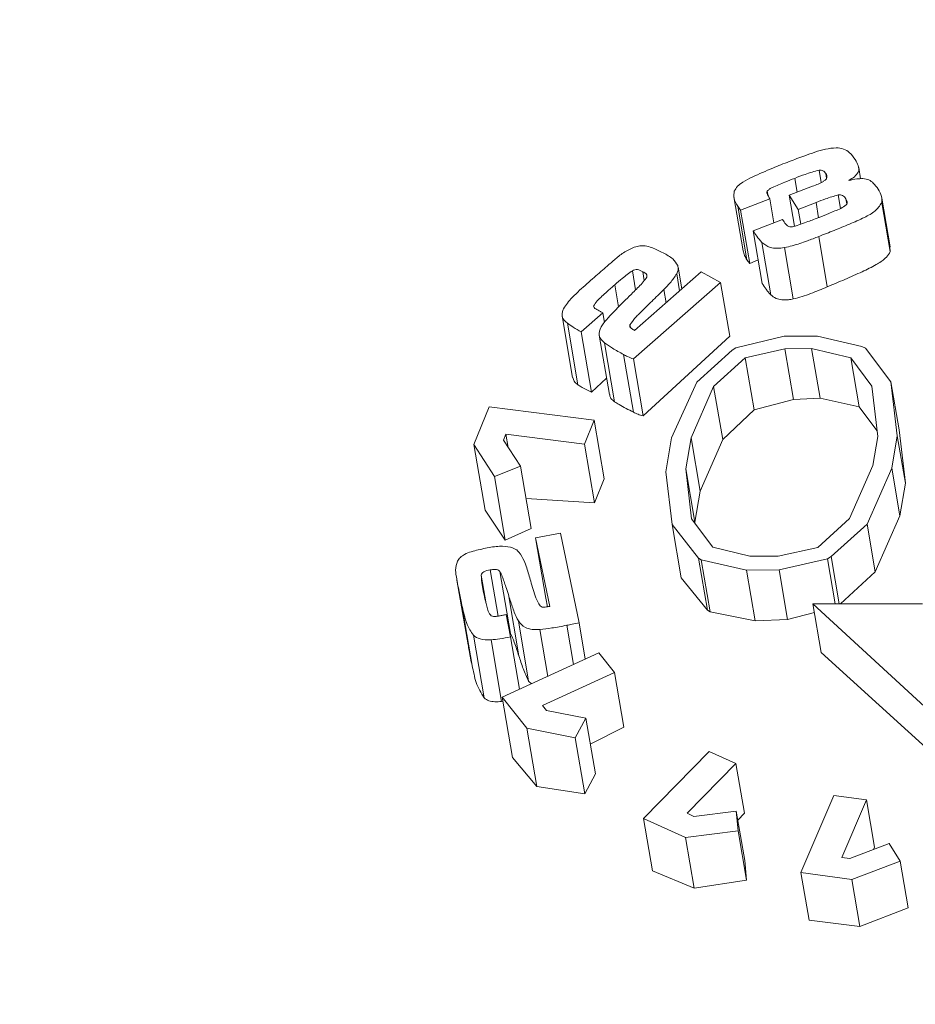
# Model space of a CAD drawing. Header units: millimetres. Extents: x -102560 to 77680, y 7163 to 33028.
# Tile 34 of 80: x -94863 to -94843, y 13977 to 14000. Entities that reach past the tile are written whole.
import ezdxf
from ezdxf import colors
from ezdxf.entities.mleader import LeaderData, LeaderLine
from ezdxf.math import Vec2, Vec3

# ---------------------------------------------------------------- set-up
doc = ezdxf.new("R2010")
doc.units = ezdxf.units.MM
for name, color, linetype, lineweight in [('RR_IWK_opisy', 7, 'Continuous', 0), ('RR_IWK_opisy_piony', 7, 'Continuous', 0), ('RR_IWK_urzadzenia', 7, 'Continuous', 13)]:
    doc.layers.add(name, color=color, linetype=linetype, lineweight=lineweight)
doc.styles.add('RR', font='GARA.TTF', dxfattribs={"height": 200})

# ---------------------------------------------------------------- blocks, each defined once
blk = doc.blocks.new('_None')

msp = doc.modelspace()

# ---------------------------------------------------------------- linework, layer by layer
at = {"layer": 'RR_IWK_urzadzenia', "color": 7, "linetype": 'Continuous', "lineweight": 13}
for p, q in [((-94845.307, 13995.957), (-94845.354, 13996.235)), ((-94845.182, 13996.055), (-94845.2, 13996.157)), ((-94844.412, 13996.04), (-94844.456, 13996.293)), ((-94846.028, 13995.665), (-94845.501, 13995.868)), ((-94846.507, 13995.652), (-94846.525, 13995.76)), ((-94845.825, 13995.345), (-94846.028, 13995.665)), ((-94845.908, 13994.963), (-94846.028, 13995.665)), ((-94844.87, 13995.362), (-94844.923, 13995.673)), ((-94847.285, 13995.627), (-94847.076, 13994.406)), ((-94847.131, 13995.329), (-94847.194, 13995.417)), ((-94846.986, 13994.202), (-94847.194, 13995.417)), ((-94846.469, 13995.585), (-94847.131, 13995.329)), ((-94846.376, 13995.04), (-94846.469, 13995.585)), ((-94845.422, 13995.501), (-94845.825, 13995.345)), ((-94844.726, 13995.471), (-94844.746, 13995.585)), ((-94843.745, 13994.389), (-94843.934, 13995.494)), ((-94843.74, 13994.494), (-94843.929, 13995.6)), ((-94846.924, 13994.118), (-94847.131, 13995.329)), ((-94845.768, 13995.011), (-94845.825, 13995.345)), ((-94846.844, 13994.859), (-94846.182, 13995.116)), ((-94846.64, 13993.664), (-94846.844, 13994.859)), ((-94846.446, 13993.409), (-94846.649, 13994.594)), ((-94845.166, 13993.59), (-94845.361, 13994.73)), ((-94845.938, 13993.316), (-94846.137, 13994.481)), ((-94843.745, 13994.389), (-94843.749, 13994.493)), ((-94846.986, 13994.202), (-94846.924, 13994.118)), ((-94846.924, 13994.118), (-94846.731, 13994.2)), ((-94849.508, 13993.522), (-94849.582, 13993.956)), ((-94849.534, 13992.603), (-94848.021, 13993.927)), ((-94848.511, 13993.498), (-94848.578, 13993.886)), ((-94848.461, 13993.542), (-94848.546, 13994.036)), ((-94848.021, 13993.927), (-94847.583, 13993.687)), ((-94847.583, 13993.687), (-94849.56, 13991.957)), ((-94847.375, 13992.471), (-94847.583, 13993.687)), ((-94848.819, 13993.228), (-94848.87, 13993.527)), ((-94850.252, 13992.998), (-94850.742, 13992.57)), ((-94850.216, 13992.784), (-94850.252, 13992.998)), ((-94851.175, 13992.936), (-94850.936, 13991.536)), ((-94850.818, 13991.373), (-94851.055, 13992.763)), ((-94850.508, 13991.201), (-94850.742, 13992.57)), ((-94849.628, 13992.677), (-94849.638, 13992.732)), ((-94850.332, 13992.496), (-94850.103, 13991.153)), ((-94849.984, 13990.984), (-94850.212, 13992.318)), ((-94849.339, 13990.664), (-94847.375, 13992.471)), ((-94846.145, 13992.473), (-94847.242, 13992.209)), ((-94845.388, 13992.473), (-94846.145, 13992.473)), ((-94844.388, 13992.235), (-94845.388, 13992.473)), ((-94847.321, 13992.157), (-94848.123, 13991.43)), ((-94847.242, 13992.209), (-94847.321, 13992.157)), ((-94847.027, 13991.978), (-94846.127, 13992.188)), ((-94846.127, 13992.188), (-94845.523, 13992.195)), ((-94845.93, 13991.04), (-94846.127, 13992.188)), ((-94845.523, 13992.195), (-94844.635, 13991.978)), ((-94845.33, 13991.065), (-94845.523, 13992.195)), ((-94844.304, 13992.198), (-94844.388, 13992.235)), ((-94843.726, 13991.435), (-94844.304, 13992.198)), ((-94849.56, 13990.751), (-94849.783, 13992.057)), ((-94849.339, 13990.664), (-94849.56, 13991.957)), ((-94847.742, 13991.328), (-94847.027, 13991.978)), ((-94846.826, 13990.8), (-94847.027, 13991.978)), ((-94844.635, 13991.978), (-94844.16, 13991.341)), ((-94844.446, 13990.873), (-94844.635, 13991.978)), ((-94850.508, 13991.201), (-94850.165, 13991.52)), ((-94848.123, 13991.43), (-94848.692, 13990.17)), ((-94843.581, 13990.217), (-94843.726, 13991.435)), ((-94843.541, 13990.35), (-94843.726, 13991.435)), ((-94848.251, 13990.172), (-94847.742, 13991.328)), ((-94847.536, 13990.127), (-94847.742, 13991.328)), ((-94844.16, 13991.341), (-94844.024, 13990.199)), ((-94845.93, 13991.04), (-94846.826, 13990.8)), ((-94845.33, 13991.065), (-94845.93, 13991.04)), ((-94844.446, 13990.873), (-94845.33, 13991.065)), ((-94853.175, 13990.02), (-94852.825, 13990.869)), ((-94852.825, 13990.869), (-94850.448, 13990.568)), ((-94846.826, 13990.8), (-94847.536, 13990.127)), ((-94844.041, 13990.337), (-94844.446, 13990.873)), ((-94850.448, 13990.568), (-94850.67, 13990.028)), ((-94850.221, 13989.243), (-94850.448, 13990.568)), ((-94843.541, 13990.35), (-94843.397, 13989.138)), ((-94852.445, 13990.253), (-94852.501, 13990.115)), ((-94852.501, 13990.115), (-94852.116, 13989.525)), ((-94850.67, 13990.028), (-94852.445, 13990.253)), ((-94852.393, 13989.949), (-94852.445, 13990.253)), ((-94848.692, 13990.17), (-94848.823, 13989.401)), ((-94848.372, 13989.465), (-94848.251, 13990.172)), ((-94848.044, 13988.96), (-94848.251, 13990.172)), ((-94847.536, 13990.127), (-94848.044, 13988.96)), ((-94844.024, 13990.199), (-94844.137, 13989.54)), ((-94843.707, 13989.483), (-94843.581, 13990.217)), ((-94843.397, 13989.138), (-94843.581, 13990.217)), ((-94852.708, 13989.291), (-94853.175, 13990.02)), ((-94852.92, 13988.53), (-94853.175, 13990.02)), ((-94850.443, 13988.698), (-94850.67, 13990.028)), ((-94852.116, 13989.525), (-94852.708, 13989.291)), ((-94851.875, 13988.115), (-94852.116, 13989.525)), ((-94848.823, 13989.401), (-94848.684, 13988.206)), ((-94848.245, 13988.33), (-94848.372, 13989.465)), ((-94848.165, 13988.254), (-94848.372, 13989.465)), ((-94844.137, 13989.54), (-94844.664, 13988.339)), ((-94844.267, 13988.214), (-94843.707, 13989.483)), ((-94843.522, 13988.403), (-94843.707, 13989.483)), ((-94852.46, 13987.846), (-94852.708, 13989.291)), ((-94850.443, 13988.698), (-94850.221, 13989.243)), ((-94848.044, 13988.96), (-94848.165, 13988.254)), ((-94843.397, 13989.138), (-94843.522, 13988.403)), ((-94851.991, 13988.796), (-94850.443, 13988.698)), ((-94852.92, 13988.53), (-94852.46, 13987.846)), ((-94847.76, 13987.694), (-94848.245, 13988.33)), ((-94844.664, 13988.339), (-94845.379, 13987.687)), ((-94843.522, 13988.403), (-94844.082, 13987.13)), ((-94852.46, 13987.846), (-94851.875, 13988.115)), ((-94848.684, 13988.206), (-94848.084, 13987.443)), ((-94848.476, 13986.993), (-94848.684, 13988.206)), ((-94848.165, 13988.254), (-94848.162, 13988.222)), ((-94845.082, 13987.479), (-94844.267, 13988.214)), ((-94844.082, 13987.13), (-94844.267, 13988.214)), ((-94851.777, 13987.905), (-94851.211, 13988.011)), ((-94851.454, 13986.347), (-94851.777, 13987.905)), ((-94851.543, 13986.538), (-94851.777, 13987.905)), ((-94851.211, 13988.011), (-94850.789, 13985.977)), ((-94846.921, 13987.485), (-94847.76, 13987.694)), ((-94845.379, 13987.687), (-94846.278, 13987.485)), ((-94848.084, 13987.443), (-94848.02, 13987.407)), ((-94847.882, 13986.26), (-94848.084, 13987.443)), ((-94848.02, 13987.407), (-94846.997, 13987.169)), ((-94847.818, 13986.227), (-94848.02, 13987.407)), ((-94846.278, 13987.485), (-94846.921, 13987.485)), ((-94846.258, 13987.176), (-94845.162, 13987.429)), ((-94845.162, 13987.429), (-94845.082, 13987.479)), ((-94844.987, 13986.409), (-94845.162, 13987.429)), ((-94844.899, 13986.409), (-94845.082, 13987.479)), ((-94852.624, 13986.13), (-94852.802, 13987.175)), ((-94846.997, 13987.169), (-94846.258, 13987.176)), ((-94846.801, 13986.025), (-94846.997, 13987.169)), ((-94846.066, 13986.053), (-94846.258, 13987.176)), ((-94853.555, 13986.946), (-94853.305, 13985.481)), ((-94852.895, 13986.409), (-94853.005, 13987.057)), ((-94852.346, 13985.734), (-94852.586, 13987.139)), ((-94847.882, 13986.26), (-94848.476, 13986.993)), ((-94844.082, 13987.13), (-94844.865, 13986.409)), ((-94852.154, 13985.23), (-94852.391, 13986.616)), ((-94851.543, 13986.538), (-94851.502, 13986.341)), ((-94853.212, 13985.007), (-94853.46, 13986.458)), ((-94845.304, 13985.308), (-94845.492, 13986.409)), ((-94845.492, 13986.409), (-94842.238, 13983.411)), ((-94843.012, 13986.409), (-94845.492, 13986.409)), ((-94852.443, 13986.162), (-94852.339, 13985.658)), ((-94847.818, 13986.227), (-94847.882, 13986.26)), ((-94846.801, 13986.025), (-94847.818, 13986.227)), ((-94846.066, 13986.053), (-94846.801, 13986.025)), ((-94845.457, 13986.208), (-94846.066, 13986.053)), ((-94851.931, 13984.655), (-94852.165, 13986.019)), ((-94851.495, 13984.764), (-94851.677, 13985.826)), ((-94850.648, 13985.154), (-94850.789, 13985.977)), ((-94852.939, 13984.274), (-94853.182, 13985.695)), ((-94852.136, 13984.47), (-94852.339, 13985.658)), ((-94852.543, 13984.196), (-94852.782, 13985.591)), ((-94852.528, 13984.29), (-94850.338, 13985.297)), ((-94850.338, 13985.297), (-94849.985, 13984.855)), ((-94842.057, 13982.351), (-94845.304, 13985.308)), ((-94849.985, 13984.855), (-94851.619, 13984.104)), ((-94849.773, 13983.616), (-94849.985, 13984.855)), ((-94851.931, 13984.655), (-94851.868, 13984.593)), ((-94851.97, 13983.591), (-94852.528, 13984.29)), ((-94852.295, 13982.927), (-94852.528, 13984.29)), ((-94852.543, 13984.196), (-94852.513, 13984.202)), ((-94851.619, 13984.104), (-94851.527, 13983.989)), ((-94851.527, 13983.989), (-94850.635, 13983.813)), ((-94850.635, 13983.813), (-94850.874, 13983.37)), ((-94850.42, 13982.556), (-94850.635, 13983.813)), ((-94850.874, 13983.37), (-94851.97, 13983.591)), ((-94851.744, 13982.268), (-94851.97, 13983.591)), ((-94850.535, 13983.23), (-94849.773, 13983.616)), ((-94850.658, 13982.105), (-94850.874, 13983.37)), ((-94852.295, 13982.927), (-94851.744, 13982.268)), ((-94849.331, 13981.54), (-94847.84, 13983.062)), ((-94847.84, 13983.062), (-94847.237, 13982.792)), ((-94847.237, 13982.792), (-94848.342, 13981.663)), ((-94847.044, 13981.666), (-94847.237, 13982.792)), ((-94850.658, 13982.105), (-94850.42, 13982.556)), ((-94851.744, 13982.268), (-94850.658, 13982.105)), ((-94845.765, 13980.32), (-94845.017, 13982.064)), ((-94845.017, 13982.064), (-94844.281, 13981.963)), ((-94844.281, 13981.963), (-94844.84, 13980.662)), ((-94844.098, 13980.894), (-94844.281, 13981.963)), ((-94848.342, 13981.663), (-94848.186, 13981.592)), ((-94848.186, 13981.592), (-94847.229, 13981.711)), ((-94847.229, 13981.711), (-94847.189, 13981.262)), ((-94847.037, 13980.591), (-94847.229, 13981.711)), ((-94847.194, 13981.509), (-94847.044, 13981.666)), ((-94848.376, 13981.112), (-94849.331, 13981.54)), ((-94849.128, 13980.356), (-94849.331, 13981.54)), ((-94847.189, 13981.262), (-94848.376, 13981.112)), ((-94846.998, 13980.145), (-94847.189, 13981.262)), ((-94848.18, 13979.964), (-94848.376, 13981.112)), ((-94844.653, 13980.636), (-94843.766, 13980.98)), ((-94843.766, 13980.98), (-94843.516, 13980.58)), ((-94844.12, 13980.843), (-94844.098, 13980.894)), ((-94846.998, 13980.145), (-94847.037, 13980.591)), ((-94844.84, 13980.662), (-94844.653, 13980.636)), ((-94843.516, 13980.58), (-94844.61, 13980.163)), ((-94843.334, 13979.518), (-94843.516, 13980.58)), ((-94849.128, 13980.356), (-94848.18, 13979.964)), ((-94844.61, 13980.163), (-94845.765, 13980.32)), ((-94845.58, 13979.236), (-94845.765, 13980.32)), ((-94848.18, 13979.964), (-94846.998, 13980.145)), ((-94844.427, 13979.094), (-94844.61, 13980.163)), ((-94844.427, 13979.094), (-94843.334, 13979.518)), ((-94845.58, 13979.236), (-94844.427, 13979.094))]:
    msp.add_line(p, q, dxfattribs=at)
at = {"layer": 'RR_IWK_urzadzenia', "color": 8, "linetype": 'Continuous', "lineweight": 13}
for p, q in [((-94845.851, 13995.733), (-94845.905, 13996.048)), ((-94845.364, 13995.157), (-94845.422, 13995.501)), ((-94849.311, 13993.734), (-94849.345, 13993.933)), ((-94849.893, 13993.133), (-94849.98, 13993.637)), ((-94850.916, 13985.03), (-94851.069, 13985.921))]:
    msp.add_line(p, q, dxfattribs=at)
at = {"layer": 'RR_IWK_urzadzenia', "color": 7, "linetype": 'Continuous', "lineweight": 13}
for points, knots in [([(-94846.03, 13996.428), (-94845.913, 13996.473), (-94845.72, 13996.547), (-94845.448, 13996.642), (-94845.213, 13996.719), (-94845.049, 13996.733), (-94844.966, 13996.74)], [0, 0, 0, 0, 0.340393, 0.560638, 0.780764, 1, 1, 1, 1]), ([(-94844.966, 13996.74), (-94844.908, 13996.735), (-94844.79, 13996.723), (-94844.637, 13996.623), (-94844.572, 13996.53), (-94844.533, 13996.473)], [0, 0, 0, 0, 0.279528, 0.559133, 1, 1, 1, 1]), ([(-94846.866, 13996.077), (-94846.712, 13996.146), (-94846.438, 13996.27), (-94846.155, 13996.38), (-94846.03, 13996.428)], [0, 0, 0, 0, 0.559942, 1, 1, 1, 1]), ([(-94844.533, 13996.473), (-94844.507, 13996.429), (-94844.457, 13996.342), (-94844.442, 13996.199), (-94844.548, 13996.081), (-94844.635, 13996.027), (-94844.679, 13996)], [0, 0, 0, 0, 0.2811481, 0.5595347, 0.7791071, 1, 1, 1, 1]), ([(-94845.354, 13996.235), (-94845.459, 13996.205), (-94845.647, 13996.15), (-94845.826, 13996.079), (-94845.905, 13996.048)], [0, 0, 0, 0, 0.559423, 1, 1, 1, 1]), ([(-94845.501, 13995.868), (-94845.416, 13995.902), (-94845.31, 13995.943), (-94845.201, 13996.015), (-94845.171, 13996.064), (-94845.175, 13996.114), (-94845.191, 13996.143), (-94845.2, 13996.157)], [0, 0, 0, 0, 0.50027, 0.625285, 0.749661, 0.874771, 1, 1, 1, 1]), ([(-94845.2, 13996.157), (-94845.218, 13996.181), (-94845.243, 13996.215), (-94845.307, 13996.237), (-94845.338, 13996.236), (-94845.354, 13996.235)], [0, 0, 0, 0, 0.558968, 0.779636, 1, 1, 1, 1]), ([(-94847.273, 13995.758), (-94847.252, 13995.796), (-94847.208, 13995.871), (-94847.06, 13995.979), (-94846.939, 13996.04), (-94846.866, 13996.077)], [0, 0, 0, 0, 0.27933, 0.559369, 1, 1, 1, 1]), ([(-94845.905, 13996.048), (-94845.979, 13996.019), (-94846.101, 13995.972), (-94846.27, 13995.904), (-94846.387, 13995.854), (-94846.479, 13995.809), (-94846.51, 13995.776), (-94846.525, 13995.76)], [0, 0, 0, 0, 0.340359, 0.56059, 0.780786, 0.890777, 1, 1, 1, 1]), ([(-94844.679, 13996), (-94844.619, 13996.013), (-94844.513, 13996.036), (-94844.405, 13996.042), (-94844.358, 13996.044)], [0, 0, 0, 0, 0.560579, 1, 1, 1, 1]), ([(-94844.358, 13996.044), (-94844.31, 13996.036), (-94844.215, 13996.02), (-94844.102, 13995.927), (-94844.049, 13995.85), (-94844.016, 13995.802)], [0, 0, 0, 0, 0.2786118, 0.5587426, 1, 1, 1, 1]), ([(-94847.194, 13995.417), (-94847.231, 13995.477), (-94847.297, 13995.583), (-94847.281, 13995.705), (-94847.273, 13995.758)], [0, 0, 0, 0, 0.5616442, 1, 1, 1, 1]), ([(-94846.525, 13995.76), (-94846.531, 13995.749), (-94846.542, 13995.728), (-94846.53, 13995.694), (-94846.511, 13995.66), (-94846.491, 13995.622), (-94846.476, 13995.597), (-94846.469, 13995.585)], [0, 0, 0, 0, 0.169781, 0.339405, 0.559594, 0.779795, 1, 1, 1, 1]), ([(-94844.923, 13995.673), (-94845.018, 13995.644), (-94845.188, 13995.593), (-94845.351, 13995.529), (-94845.422, 13995.501)], [0, 0, 0, 0, 0.559521, 1, 1, 1, 1]), ([(-94844.746, 13995.585), (-94844.767, 13995.613), (-94844.796, 13995.652), (-94844.868, 13995.678), (-94844.905, 13995.675), (-94844.923, 13995.673)], [0, 0, 0, 0, 0.558961, 0.779494, 1, 1, 1, 1]), ([(-94844.016, 13995.802), (-94843.983, 13995.748), (-94843.924, 13995.652), (-94843.931, 13995.542), (-94843.934, 13995.494)], [0, 0, 0, 0, 0.561219, 1, 1, 1, 1]), ([(-94843.934, 13995.494), (-94843.979, 13995.428), (-94844.068, 13995.294), (-94844.352, 13995.148), (-94844.663, 13995.009), (-94845.011, 13994.867), (-94845.244, 13994.776), (-94845.361, 13994.73)], [0, 0, 0, 0, 0.1682684, 0.3383373, 0.5588555, 0.7794243, 1, 1, 1, 1]), ([(-94845.349, 13995.163), (-94845.277, 13995.192), (-94845.159, 13995.24), (-94844.996, 13995.31), (-94844.853, 13995.362), (-94844.777, 13995.417), (-94844.739, 13995.445)], [0, 0, 0, 0, 0.340724, 0.561194, 0.781647, 1, 1, 1, 1]), ([(-94844.739, 13995.445), (-94844.731, 13995.458), (-94844.714, 13995.485), (-94844.718, 13995.534), (-94844.735, 13995.566), (-94844.746, 13995.585)], [0, 0, 0, 0, 0.279171, 0.560232, 1, 1, 1, 1]), ([(-94846.182, 13995.116), (-94846.178, 13995.11), (-94846.171, 13995.101), (-94846.164, 13995.091), (-94846.161, 13995.087)], [0, 0, 0, 0, 0.5600087, 1, 1, 1, 1]), ([(-94846.161, 13995.087), (-94846.138, 13995.052), (-94846.108, 13995.008), (-94846.056, 13994.964), (-94846.007, 13994.945), (-94845.963, 13994.951), (-94845.934, 13994.954)], [0, 0, 0, 0, 0.501141, 0.626542, 0.751719, 1, 1, 1, 1]), ([(-94845.934, 13994.954), (-94845.824, 13994.991), (-94845.627, 13995.058), (-94845.434, 13995.131), (-94845.349, 13995.163)], [0, 0, 0, 0, 0.559846, 1, 1, 1, 1]), ([(-94846.649, 13994.594), (-94846.689, 13994.642), (-94846.76, 13994.728), (-94846.818, 13994.819), (-94846.844, 13994.859)], [0, 0, 0, 0, 0.5598559, 1, 1, 1, 1]), ([(-94849.538, 13994.491), (-94849.497, 13994.502), (-94849.415, 13994.523), (-94849.276, 13994.52), (-94849.141, 13994.482), (-94849.01, 13994.426), (-94848.929, 13994.382), (-94848.888, 13994.361)], [0, 0, 0, 0, 0.169856, 0.339725, 0.559452, 0.779692, 1, 1, 1, 1]), ([(-94846.137, 13994.481), (-94846.193, 13994.473), (-94846.303, 13994.456), (-94846.501, 13994.478), (-94846.593, 13994.55), (-94846.649, 13994.594)], [0, 0, 0, 0, 0.281356, 0.562016, 1, 1, 1, 1]), ([(-94845.361, 13994.73), (-94845.446, 13994.697), (-94845.588, 13994.643), (-94845.787, 13994.572), (-94845.959, 13994.518), (-94846.078, 13994.493), (-94846.137, 13994.481)], [0, 0, 0, 0, 0.340011, 0.560006, 0.780014, 1, 1, 1, 1]), ([(-94850.486, 13993.772), (-94850.387, 13993.859), (-94850.223, 13994.004), (-94849.988, 13994.199), (-94849.795, 13994.372), (-94849.623, 13994.451), (-94849.538, 13994.491)], [0, 0, 0, 0, 0.340488, 0.560803, 0.78106, 1, 1, 1, 1]), ([(-94848.888, 13994.361), (-94848.807, 13994.318), (-94848.664, 13994.243), (-94848.588, 13994.127), (-94848.555, 13994.076)], [0, 0, 0, 0, 0.561644, 1, 1, 1, 1]), ([(-94847.076, 13994.406), (-94847.066, 13994.37), (-94847.047, 13994.299), (-94847.007, 13994.235), (-94846.986, 13994.202)], [0, 0, 0, 0, 0.492268, 1, 1, 1, 1]), ([(-94845.166, 13993.59), (-94845.033, 13993.646), (-94844.768, 13993.757), (-94844.397, 13993.922), (-94844.081, 13994.072), (-94843.865, 13994.213), (-94843.771, 13994.323), (-94843.75, 13994.377), (-94843.745, 13994.389)], [0, 0, 0, 0, 0.251157, 0.50232, 0.713129, 0.86851, 0.971068, 1, 1, 1, 1]), ([(-94848.555, 13994.076), (-94848.548, 13994.041), (-94848.535, 13993.978), (-94848.564, 13993.914), (-94848.578, 13993.886)], [0, 0, 0, 0, 0.559447, 1, 1, 1, 1]), ([(-94849.582, 13993.956), (-94849.66, 13993.899), (-94849.799, 13993.797), (-94849.924, 13993.686), (-94849.98, 13993.637)], [0, 0, 0, 0, 0.559531, 1, 1, 1, 1]), ([(-94849.345, 13993.933), (-94849.383, 13993.954), (-94849.436, 13993.984), (-94849.529, 13993.98), (-94849.564, 13993.964), (-94849.582, 13993.956)], [0, 0, 0, 0, 0.560033, 0.77941, 1, 1, 1, 1]), ([(-94849.269, 13993.787), (-94849.26, 13993.804), (-94849.243, 13993.837), (-94849.271, 13993.894), (-94849.317, 13993.918), (-94849.345, 13993.933)], [0, 0, 0, 0, 0.280656, 0.557795, 1, 1, 1, 1]), ([(-94848.578, 13993.886), (-94848.624, 13993.816), (-94848.707, 13993.691), (-94848.82, 13993.577), (-94848.87, 13993.527)], [0, 0, 0, 0, 0.559807, 1, 1, 1, 1]), ([(-94851.16, 13993.06), (-94851.103, 13993.148), (-94851.01, 13993.293), (-94850.818, 13993.473), (-94850.655, 13993.624), (-94850.542, 13993.722), (-94850.486, 13993.772)], [0, 0, 0, 0, 0.3391, 0.559386, 0.77969, 1, 1, 1, 1]), ([(-94849.98, 13993.637), (-94850.04, 13993.585), (-94850.138, 13993.498), (-94850.271, 13993.376), (-94850.386, 13993.273), (-94850.435, 13993.194), (-94850.459, 13993.155)], [0, 0, 0, 0, 0.340713, 0.561175, 0.781626, 1, 1, 1, 1]), ([(-94849.734, 13993.294), (-94849.679, 13993.349), (-94849.588, 13993.44), (-94849.464, 13993.567), (-94849.355, 13993.672), (-94849.298, 13993.749), (-94849.269, 13993.787)], [0, 0, 0, 0, 0.340121, 0.560197, 0.780268, 1, 1, 1, 1]), ([(-94846.64, 13993.664), (-94846.61, 13993.621), (-94846.566, 13993.555), (-94846.502, 13993.47), (-94846.465, 13993.429), (-94846.446, 13993.409)], [0, 0, 0, 0, 0.499103, 0.749145, 1, 1, 1, 1]), ([(-94848.87, 13993.527), (-94848.961, 13993.438), (-94849.112, 13993.293), (-94849.317, 13993.088), (-94849.498, 13992.918), (-94849.591, 13992.793), (-94849.638, 13992.732)], [0, 0, 0, 0, 0.340393, 0.560647, 0.780896, 1, 1, 1, 1]), ([(-94846.446, 13993.409), (-94846.41, 13993.379), (-94846.344, 13993.324), (-94846.198, 13993.29), (-94846.061, 13993.292), (-94845.975, 13993.309), (-94845.938, 13993.316)], [0, 0, 0, 0, 0.30769, 0.56001, 0.811622, 1, 1, 1, 1]), ([(-94845.938, 13993.316), (-94845.871, 13993.333), (-94845.737, 13993.366), (-94845.479, 13993.46), (-94845.291, 13993.538), (-94845.166, 13993.59)], [0, 0, 0, 0, 0.250501, 0.501214, 1, 1, 1, 1]), ([(-94850.262, 13992.728), (-94850.209, 13992.795), (-94850.122, 13992.905), (-94849.976, 13993.049), (-94849.856, 13993.172), (-94849.774, 13993.253), (-94849.734, 13993.294)], [0, 0, 0, 0, 0.33982, 0.559881, 0.77994, 1, 1, 1, 1]), ([(-94851.055, 13992.763), (-94851.106, 13992.811), (-94851.196, 13992.897), (-94851.171, 13993.01), (-94851.16, 13993.06)], [0, 0, 0, 0, 0.559959, 1, 1, 1, 1]), ([(-94850.459, 13993.155), (-94850.456, 13993.142), (-94850.449, 13993.116), (-94850.407, 13993.086), (-94850.359, 13993.058), (-94850.307, 13993.027), (-94850.271, 13993.008), (-94850.252, 13992.998)], [0, 0, 0, 0, 0.168934, 0.339506, 0.559683, 0.779838, 1, 1, 1, 1]), ([(-94850.742, 13992.57), (-94850.804, 13992.603), (-94850.913, 13992.664), (-94851.012, 13992.733), (-94851.055, 13992.763)], [0, 0, 0, 0, 0.560076, 1, 1, 1, 1]), ([(-94850.212, 13992.318), (-94850.246, 13992.349), (-94850.314, 13992.411), (-94850.355, 13992.558), (-94850.297, 13992.664), (-94850.262, 13992.728)], [0, 0, 0, 0, 0.280967, 0.561279, 1, 1, 1, 1]), ([(-94849.638, 13992.732), (-94849.64, 13992.716), (-94849.644, 13992.684), (-94849.598, 13992.641), (-94849.558, 13992.617), (-94849.534, 13992.603)], [0, 0, 0, 0, 0.2794569, 0.5582574, 1, 1, 1, 1]), ([(-94849.783, 13992.057), (-94849.867, 13992.103), (-94850.016, 13992.185), (-94850.152, 13992.277), (-94850.212, 13992.318)], [0, 0, 0, 0, 0.560105, 1, 1, 1, 1]), ([(-94849.56, 13991.957), (-94849.604, 13991.974), (-94849.682, 13992.004), (-94849.752, 13992.041), (-94849.783, 13992.057)], [0, 0, 0, 0, 0.559909, 1, 1, 1, 1]), ([(-94850.933, 13991.536), (-94850.924, 13991.506), (-94850.906, 13991.442), (-94850.848, 13991.397), (-94850.818, 13991.373)], [0, 0, 0, 0, 0.472326, 1, 1, 1, 1]), ([(-94850.818, 13991.373), (-94850.794, 13991.357), (-94850.734, 13991.317), (-94850.63, 13991.261), (-94850.549, 13991.221), (-94850.508, 13991.201)], [0, 0, 0, 0, 0.24958, 0.624415, 1, 1, 1, 1]), ([(-94850.096, 13991.154), (-94850.095, 13991.139), (-94850.092, 13991.088), (-94850.044, 13991.032), (-94849.998, 13990.996), (-94849.984, 13990.984)], [0, 0, 0, 0, 0.221468, 0.743581, 1, 1, 1, 1]), ([(-94849.984, 13990.984), (-94849.951, 13990.963), (-94849.869, 13990.909), (-94849.725, 13990.833), (-94849.615, 13990.778), (-94849.56, 13990.751)], [0, 0, 0, 0, 0.249857, 0.624669, 1, 1, 1, 1]), ([(-94849.56, 13990.751), (-94849.525, 13990.734), (-94849.473, 13990.71), (-94849.397, 13990.683), (-94849.358, 13990.67), (-94849.339, 13990.664)], [0, 0, 0, 0, 0.498537, 0.749096, 1, 1, 1, 1]), ([(-94853.541, 13987.376), (-94853.522, 13987.405), (-94853.484, 13987.462), (-94853.375, 13987.538), (-94853.232, 13987.591), (-94853.072, 13987.633), (-94852.963, 13987.655), (-94852.908, 13987.665)], [0, 0, 0, 0, 0.169841, 0.339694, 0.559421, 0.779684, 1, 1, 1, 1]), ([(-94852.908, 13987.665), (-94852.801, 13987.687), (-94852.61, 13987.726), (-94852.425, 13987.703), (-94852.344, 13987.694)], [0, 0, 0, 0, 0.561646, 1, 1, 1, 1]), ([(-94852.344, 13987.694), (-94852.3, 13987.679), (-94852.22, 13987.652), (-94852.173, 13987.601), (-94852.151, 13987.578)], [0, 0, 0, 0, 0.559728, 1, 1, 1, 1]), ([(-94852.151, 13987.578), (-94852.109, 13987.515), (-94852.033, 13987.401), (-94851.993, 13987.275), (-94851.975, 13987.22)], [0, 0, 0, 0, 0.55982, 1, 1, 1, 1]), ([(-94853.46, 13986.458), (-94853.482, 13986.561), (-94853.518, 13986.731), (-94853.557, 13986.968), (-94853.603, 13987.169), (-94853.562, 13987.307), (-94853.541, 13987.376)], [0, 0, 0, 0, 0.340514, 0.560842, 0.781116, 1, 1, 1, 1]), ([(-94852.802, 13987.175), (-94852.854, 13987.166), (-94852.926, 13987.153), (-94852.992, 13987.1), (-94853.001, 13987.071), (-94853.005, 13987.057)], [0, 0, 0, 0, 0.559843, 0.779419, 1, 1, 1, 1]), ([(-94852.586, 13987.139), (-94852.598, 13987.153), (-94852.621, 13987.18), (-94852.706, 13987.194), (-94852.766, 13987.183), (-94852.802, 13987.175)], [0, 0, 0, 0, 0.280588, 0.557763, 1, 1, 1, 1]), ([(-94851.975, 13987.22), (-94851.945, 13987.121), (-94851.897, 13986.959), (-94851.826, 13986.733), (-94851.774, 13986.539), (-94851.707, 13986.42), (-94851.674, 13986.36)], [0, 0, 0, 0, 0.340424, 0.560697, 0.780966, 1, 1, 1, 1]), ([(-94853.005, 13987.057), (-94853.001, 13986.982), (-94852.992, 13986.849), (-94852.964, 13986.719), (-94852.952, 13986.661)], [0, 0, 0, 0, 0.5595312, 1, 1, 1, 1]), ([(-94852.391, 13986.616), (-94852.41, 13986.676), (-94852.442, 13986.775), (-94852.489, 13986.912), (-94852.524, 13987.029), (-94852.565, 13987.102), (-94852.586, 13987.139)], [0, 0, 0, 0, 0.3401, 0.560165, 0.780223, 1, 1, 1, 1]), ([(-94852.952, 13986.661), (-94852.939, 13986.599), (-94852.917, 13986.497), (-94852.881, 13986.357), (-94852.855, 13986.236), (-94852.804, 13986.166), (-94852.778, 13986.132)], [0, 0, 0, 0, 0.340786, 0.561292, 0.781799, 1, 1, 1, 1]), ([(-94852.165, 13986.019), (-94852.198, 13986.085), (-94852.253, 13986.192), (-94852.303, 13986.35), (-94852.348, 13986.483), (-94852.376, 13986.571), (-94852.391, 13986.616)], [0, 0, 0, 0, 0.339801, 0.559865, 0.779932, 1, 1, 1, 1]), ([(-94853.182, 13985.695), (-94853.236, 13985.775), (-94853.324, 13985.906), (-94853.379, 13986.111), (-94853.423, 13986.284), (-94853.448, 13986.4), (-94853.46, 13986.458)], [0, 0, 0, 0, 0.339103, 0.559384, 0.77969, 1, 1, 1, 1]), ([(-94851.674, 13986.36), (-94851.658, 13986.35), (-94851.626, 13986.33), (-94851.544, 13986.333), (-94851.488, 13986.342), (-94851.454, 13986.347)], [0, 0, 0, 0, 0.279327, 0.558475, 1, 1, 1, 1]), ([(-94852.778, 13986.132), (-94852.761, 13986.127), (-94852.726, 13986.116), (-94852.661, 13986.123), (-94852.593, 13986.134), (-94852.518, 13986.147), (-94852.468, 13986.157), (-94852.443, 13986.162)], [0, 0, 0, 0, 0.168926, 0.338784, 0.559173, 0.779588, 1, 1, 1, 1]), ([(-94851.677, 13985.826), (-94851.735, 13985.824), (-94851.853, 13985.82), (-94852.047, 13985.875), (-94852.12, 13985.965), (-94852.165, 13986.019)], [0, 0, 0, 0, 0.280984, 0.561377, 1, 1, 1, 1]), ([(-94851.069, 13985.921), (-94851.182, 13985.899), (-94851.383, 13985.861), (-94851.587, 13985.836), (-94851.677, 13985.826)], [0, 0, 0, 0, 0.560093, 1, 1, 1, 1]), ([(-94850.789, 13985.977), (-94850.841, 13985.966), (-94850.934, 13985.946), (-94851.027, 13985.928), (-94851.069, 13985.921)], [0, 0, 0, 0, 0.559995, 1, 1, 1, 1]), ([(-94852.782, 13985.591), (-94852.871, 13985.59), (-94853.031, 13985.587), (-94853.136, 13985.662), (-94853.182, 13985.695)], [0, 0, 0, 0, 0.560146, 1, 1, 1, 1]), ([(-94852.339, 13985.658), (-94852.421, 13985.643), (-94852.568, 13985.615), (-94852.717, 13985.598), (-94852.782, 13985.591)], [0, 0, 0, 0, 0.560077, 1, 1, 1, 1]), ([(-94852.346, 13985.734), (-94852.314, 13985.67), (-94852.259, 13985.557), (-94852.206, 13985.385), (-94852.171, 13985.282), (-94852.154, 13985.23)], [0, 0, 0, 0, 0.393212, 0.696603, 1, 1, 1, 1]), ([(-94853.301, 13985.481), (-94853.295, 13985.436), (-94853.271, 13985.277), (-94853.237, 13985.12), (-94853.212, 13985.007)], [0, 0, 0, 0, 0.2797541, 1, 1, 1, 1]), ([(-94852.154, 13985.23), (-94852.138, 13985.182), (-94852.105, 13985.084), (-94852.042, 13984.889), (-94851.976, 13984.749), (-94851.931, 13984.655)], [0, 0, 0, 0, 0.250358, 0.500717, 1, 1, 1, 1]), ([(-94853.212, 13985.007), (-94853.198, 13984.943), (-94853.169, 13984.815), (-94853.112, 13984.559), (-94853.008, 13984.387), (-94852.939, 13984.274)], [0, 0, 0, 0, 0.251204, 0.502432, 1, 1, 1, 1]), ([(-94852.939, 13984.274), (-94852.906, 13984.251), (-94852.841, 13984.205), (-94852.696, 13984.182), (-94852.594, 13984.191), (-94852.543, 13984.196)], [0, 0, 0, 0, 0.332352, 0.666228, 1, 1, 1, 1])]:
    msp.add_open_spline(points, degree=3, knots=knots, dxfattribs=at)

# ---------------------------------------------------------------- next in the draw order: leaders
at = {"layer": 'RR_IWK_opisy_piony'}
ml = msp.add_multileader_mtext('Standard', dxfattribs=at)
ml.set_content('Zestawy wodomierzowe ZW\\P- zawór kulowy DN15\\P- wodomierz JS {\\A1;Q{\\H0.7x;\\S^ 3;}=1,6/2,5 m{\\H0.7x;\\S3^ ;}/h DN15}\\P- filtr siatkowy DN15\\P- zawór zwrotny DN15\\P- zawór kulowy DN15\\P', color=256, style='RR')
ml.set_leader_properties()
ml.set_arrow_properties(name='NONE')
ml.build(insert=Vec2(0, 0))
ml.multileader.update_dxf_attribs({"text_left_attachment_type": 6, "text_right_attachment_type": 6, "dogleg_length": 0, "arrow_head_size": 0.18})
ctx = ml.context
ctx.base_point, ctx.char_height, ctx.arrow_head_size, ctx.landing_gap_size, ctx.plane_origin = Vec3(-102165.064, 17354.382), 200, 0.18, 25, Vec3(-81038.218, 117392.717)
ctx.left_attachment, ctx.right_attachment = 6, 6
notes = []
notes.append((ctx, [(0, (1, 1, 0), (-97304.574, 17354.407), (-1, 0), 0, [(2, [(-94825.991, 18484.051), (-95325.941, 18476.33), (-95825.941, 18484.644)], 0, [])])]))
ctx.mtext.insert = Vec3(-102140.064, 17629.682)
ctx.mtext.has_bg_fill, ctx.mtext.bg_color, ctx.mtext.bg_scale_factor, ctx.mtext.bg_transparency, ctx.mtext.use_window_bg_color = 1, -1027028792, 1, 0, 1
for ctx, leaders in notes:
    for number, flags, end, landing, length, lines in leaders:
        leader = LeaderData()
        leader.index, (leader.has_last_leader_line, leader.has_dogleg_vector, leader.attachment_direction) = number, flags
        leader.last_leader_point, leader.dogleg_vector, leader.dogleg_length = Vec3(end), Vec3(landing), length
        for number, points, colour, breaks in lines:
            line = LeaderLine()
            line.index, line.vertices, line.color, line.breaks = number, Vec3.list(points), colors.encode_raw_color(colour), breaks
            leader.lines.append(line)
        ctx.leaders.append(leader)

# ---------------------------------------------------------------- next in the draw order: texts
at = {"layer": 'RR_IWK_opisy', "insert": (-102160.687, 30202.116), "char_height": 200, "width": 12404.74488, "attachment_point": 1, "style": 'RR'}
msp.add_mtext('\\pi-500,l500,xqjt0,2;UWAGI:\\P1.^IBudynek zasilany będzie z projektowanego przyłącza wodociągowego - wg odrębnego opracowania;\\P2.^IGłówny zestaw wodomierzowy  zlokalizowany będzie w studni wodomierzowej;\\P3.^IIndywidualne zestawy wodomierzowe dla poszczególnych mieszkań instalowane będą w\\~szachtach instalacyjnych na korytarzach ogólnych;\\P4.^IInstalację rozdzielczą wody zimnej, ciepłej i cyrkulacji należy prowadzić pod stropem parteru oraz w\\~szachtach; \\P5.^IDoprowadzenie wody do poszczególnych mieszkań z szafek rodzielaczy prowadzić w\\~warstwach posadzkowych;\\P6.^IInstalację rozdzielczą prowadzoną pod stropem i w szachtach wykonać z rur stalowych zaciskowych;\\P7.^IInstalację prowwadzoną w posadzce wykonać z rur tworzywowych PERT;\\P8.^IPodejścia pod pojedyncze przybory wykonywać rurą %%c16x2,0;\\P9.^ICiepła woda przygotowywana będzie centralnie w zasobniku ciepłej wody zasilanym z\\~pompy ciepła;\\P10.^INależy wykonać instalację cyrkulacji;\\P11.^ICałość instalacji wodociągowej należy izolować termicznie;\\P12.^IWszystkie roboty należy wykonać zgodnie z Polskimi Normami, Warunkami Technicznymi Wykonania i Odbioru Robót oraz zgodnie ze sztuką budowlaną;\\P13.^IRysunki rozpatrywać łącznie z informacjami zawartymi w części opisowej oraz z\\~dokumentacją branżową;\\P14.^IUwagi i opisy zamieszczane w części rys. projektu stanowią integralną część niniejszego opracowania;\\P15.^IWszystkie wymiary, otwory i rzędne należy sprawdzić na budowie, a wszelkie odstępstwa należy korygować przy udziale projektanta i użytkownika, prace montażowe wykonywać zgodnie z obowiązującymi przepisami BHP, zarządzeniami oraz normami PN;\\P16.^IWszelkie wątpliwości i niejasności należy wyjaśnić z projektantem.', dxfattribs=at)

doc.saveas('drawing.dxf')
